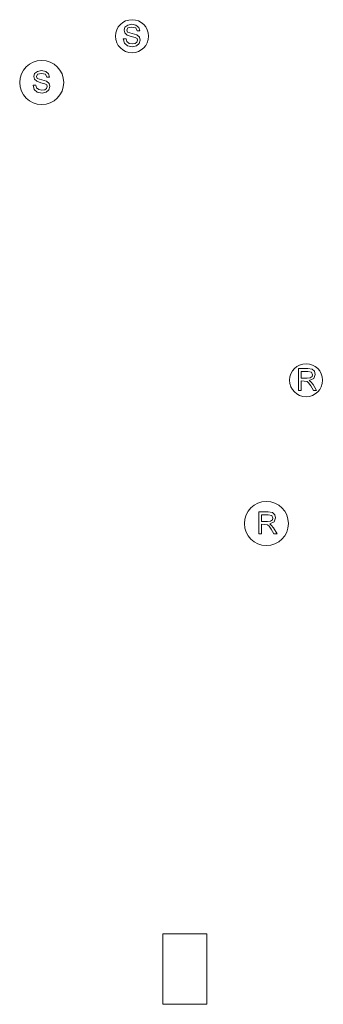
# Model space of a CAD drawing. Header units: millimetres. Extents: x 36 to 174, y 75 to 521.
import ezdxf

# ---------------------------------------------------------------- set-up
doc = ezdxf.new("R2010")
doc.units = ezdxf.units.MM

# ---------------------------------------------------------------- blocks, each defined once
blk = doc.blocks.new('RSen_55_ME_FB_fan coils ducted - 4 pipes_jaga - babw0_05505522-bf-4-20 - concealed wall mounted - 4-pipe_jaga_briza 22_lxhxd 550x545x222 mm-279900-left')
at = {"lineweight": 18}
for p, q in [((83.78, 518.08), (83.36, 516.69)), ((85.03, 519.07), (83.78, 518.08)), ((86.86, 519.4), (85.03, 519.07)), ((85.14, 517.75), (86.9, 518.17)), ((88.8, 519.05), (86.86, 519.4)), ((86.9, 518.17), (88.66, 517.74)), ((90.1, 518.02), (88.8, 519.05)), ((90.59, 516.48), (90.1, 518.02)), ((83.36, 516.69), (83.7, 515.47)), ((83.7, 515.47), (84.75, 514.55)), ((84.59, 516.73), (85.14, 517.75)), ((84.98, 515.87), (84.59, 516.73)), ((84.75, 514.55), (86.68, 513.94)), ((86.99, 515.18), (84.98, 515.87)), ((86.68, 513.94), (88.47, 513.47)), ((89.17, 514.57), (86.99, 515.18)), ((88.66, 517.74), (89.36, 516.48)), ((90.36, 513.57), (89.17, 514.57)), ((89.36, 516.48), (90.59, 516.48)), ((90.74, 512.18), (90.36, 513.57)), ((83.05, 512.79), (83.58, 510.91)), ((84.28, 512.79), (83.05, 512.79)), ((83.58, 510.91), (84.97, 509.66)), ((84.68, 511.55), (84.28, 512.79)), ((85.65, 510.77), (84.68, 511.55)), ((84.97, 509.66), (87.17, 509.25)), ((87.12, 510.48), (85.65, 510.77)), ((88.41, 510.7), (87.12, 510.48)), ((87.17, 509.25), (89.03, 509.63)), ((89.24, 511.32), (88.41, 510.7)), ((88.47, 513.47), (89.31, 512.91)), ((89.03, 509.63), (90.3, 510.7)), ((89.51, 512.15), (89.24, 511.32)), ((89.31, 512.91), (89.51, 512.15)), ((90.3, 510.7), (90.74, 512.18)), ((42.78, 497.08), (42.36, 495.69)), ((42.36, 495.69), (42.7, 494.47)), ((44.03, 498.07), (42.78, 497.08)), ((43.59, 495.73), (44.14, 496.75)), ((43.98, 494.87), (43.59, 495.73)), ((45.86, 498.4), (44.03, 498.07)), ((44.14, 496.75), (45.9, 497.17)), ((47.8, 498.05), (45.86, 498.4)), ((45.9, 497.17), (47.66, 496.74)), ((47.66, 496.74), (48.36, 495.48)), ((49.1, 497.02), (47.8, 498.05)), ((49.59, 495.48), (49.1, 497.02)), ((42.05, 491.79), (42.58, 489.91)), ((43.28, 491.79), (42.05, 491.79)), ((42.7, 494.47), (43.75, 493.55)), ((43.68, 490.55), (43.28, 491.79)), ((43.75, 493.55), (45.68, 492.94)), ((45.99, 494.18), (43.98, 494.87)), ((45.68, 492.94), (47.47, 492.47)), ((48.17, 493.57), (45.99, 494.18)), ((47.47, 492.47), (48.31, 491.91)), ((49.36, 492.57), (48.17, 493.57)), ((48.31, 491.91), (48.51, 491.15)), ((48.36, 495.48), (49.59, 495.48)), ((49.3, 489.7), (49.74, 491.18)), ((49.74, 491.18), (49.36, 492.57)), ((42.58, 489.91), (43.97, 488.66)), ((44.65, 489.77), (43.68, 490.55)), ((43.97, 488.66), (46.17, 488.25)), ((46.12, 489.48), (44.65, 489.77)), ((47.41, 489.7), (46.12, 489.48)), ((46.17, 488.25), (48.03, 488.63)), ((48.24, 490.32), (47.41, 489.7)), ((48.03, 488.63), (49.3, 489.7)), ((48.51, 491.15), (48.24, 490.32)), ((166.75, 363.25), (162.51, 363.25)), ((162.51, 363.25), (162.51, 353.4)), ((163.74, 358.94), (163.74, 362.02)), ((163.74, 362.02), (166.81, 362.02)), ((168.72, 362.98), (166.75, 363.25)), ((166.81, 362.02), (168.45, 361.59)), ((169.8, 362.04), (168.72, 362.98)), ((170.2, 360.55), (169.8, 362.04)), ((166.5, 358.94), (163.74, 358.94)), ((163.74, 353.4), (163.74, 357.71)), ((163.74, 357.71), (166.53, 357.43)), ((167.9, 359.11), (166.5, 358.94)), ((166.53, 357.43), (167.18, 356.79)), ((167.48, 357.86), (169.54, 358.78)), ((168.17, 357.34), (167.48, 357.86)), ((168.7, 359.67), (167.9, 359.11)), ((169.17, 356.07), (168.17, 357.34)), ((168.45, 361.59), (168.97, 360.51)), ((168.97, 360.51), (168.7, 359.67)), ((169.54, 358.78), (170.2, 360.55)), ((162.51, 353.4), (163.74, 353.4)), ((167.18, 356.79), (168.1, 355.44)), ((168.1, 355.44), (169.38, 353.4)), ((170.81, 353.4), (169.17, 356.07)), ((169.38, 353.4), (170.81, 353.4)), ((148.75, 298.25), (144.51, 298.25)), ((144.51, 298.25), (144.51, 288.4)), ((145.74, 293.94), (145.74, 297.02)), ((145.74, 297.02), (148.81, 297.02)), ((150.72, 297.98), (148.75, 298.25)), ((148.81, 297.02), (150.45, 296.59)), ((150.45, 296.59), (150.97, 295.51)), ((150.97, 295.51), (150.7, 294.67)), ((151.8, 297.04), (150.72, 297.98)), ((151.54, 293.78), (152.2, 295.55)), ((152.2, 295.55), (151.8, 297.04)), ((148.5, 293.94), (145.74, 293.94)), ((145.74, 288.4), (145.74, 292.71)), ((145.74, 292.71), (148.53, 292.43)), ((149.9, 294.11), (148.5, 293.94)), ((148.53, 292.43), (149.18, 291.79)), ((149.18, 291.79), (150.1, 290.44)), ((149.48, 292.86), (151.54, 293.78)), ((150.17, 292.34), (149.48, 292.86)), ((150.7, 294.67), (149.9, 294.11)), ((150.1, 290.44), (151.38, 288.4)), ((151.17, 291.07), (150.17, 292.34)), ((152.81, 288.4), (151.17, 291.07)), ((144.51, 288.4), (145.74, 288.4)), ((151.38, 288.4), (152.81, 288.4)), ((101, 107), (101, 75)), ((101, 107), (121, 107)), ((121, 75), (121, 107)), ((121, 75), (101, 75))]:
    blk.add_line(p, q, dxfattribs=at)
for centre, radius, start, end in [((87, 514), 7.5, 90, 270), ((87, 514), 7.5, 270, 90), ((46, 493), 10, 90, 270), ((46, 493), 10, 270, 90), ((166, 358), 7.5, 90, 270), ((166, 358), 7.5, 270, 90), ((148, 293), 10, 90, 270), ((148, 293), 10, 270, 90)]:
    blk.add_arc(centre, radius, start, end, dxfattribs=at)

msp = doc.modelspace()

# ---------------------------------------------------------------- block references
at = {"lineweight": 18}
msp.add_blockref('RSen_55_ME_FB_fan coils ducted - 4 pipes_jaga - babw0_05505522-bf-4-20 - concealed wall mounted - 4-pipe_jaga_briza 22_lxhxd 550x545x222 mm-279900-left', (0, 0), dxfattribs=at)

doc.saveas('drawing.dxf')
